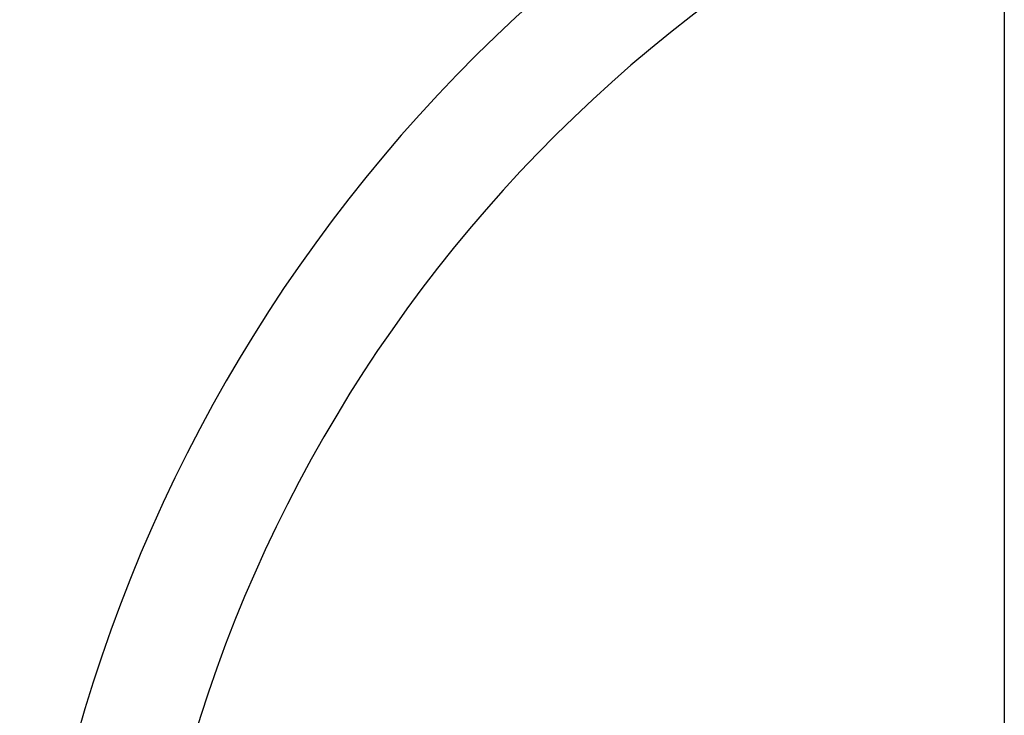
# Model space of a CAD drawing. Header units: metres. Extents: x -912764 to -454925, y -2226138 to -1112338.
# Tile 84 of 256: x -456344.266 to -456344.1961, y -1112967.328 to -1112967.2786. Entities that reach past the tile are written whole.
import ezdxf

# ---------------------------------------------------------------- set-up
doc = ezdxf.new("R2010")
doc.units = ezdxf.units.M
doc.linetypes.add('DASHDOT2', pattern=[0.375, 0.25, -0.0625, 0, -0.0625])
doc.linetypes.add('SOLID', pattern=[0])
doc.layers.add('025-OSY', color=4, linetype='DASHDOT2')
doc.layers.add('025-ZSvodidlo', color=1, linetype='Continuous')
doc.layers.add('_NOVÝ STAV', color=1, linetype='Continuous', lineweight=30)
doc.layers.add('_NOVÝ STAV - POPISKY KATASTR', color=7, linetype='Continuous', lineweight=30)

# ---------------------------------------------------------------- blocks, each defined once
blk = doc.blocks.new('A$C021ef3a7')
at = {"layer": '025-OSY', "color": 1}
blk.add_line((-0.1627641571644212, 0.4343249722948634), (-0.1627621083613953, -0.8139309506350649), dxfattribs=at)
at = {"layer": '025-ZSvodidlo', "color": 1}
for radius, start in [(0.11, 114.1361182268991), (0.102, 114.1361182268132)]:
    blk.add_arc((-0.1227058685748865, 0.2303092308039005), radius, start, 179.9151793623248, dxfattribs=at)
blk = doc.blocks.new('A$C4eac8e0d')
at = {"layer": '_NOVÝ STAV', "linetype": 'SOLID'}
blk.add_blockref('A$C021ef3a7', (-0.1978895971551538, 0.8807427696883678), dxfattribs=at)

msp = doc.modelspace()

# ---------------------------------------------------------------- block references
at = {"layer": '_NOVÝ STAV - POPISKY KATASTR', "lineweight": 50}
msp.add_blockref('A$C4eac8e0d', (-456343.8354169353, -1112968.470193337), dxfattribs=at)

doc.saveas('drawing.dxf')
